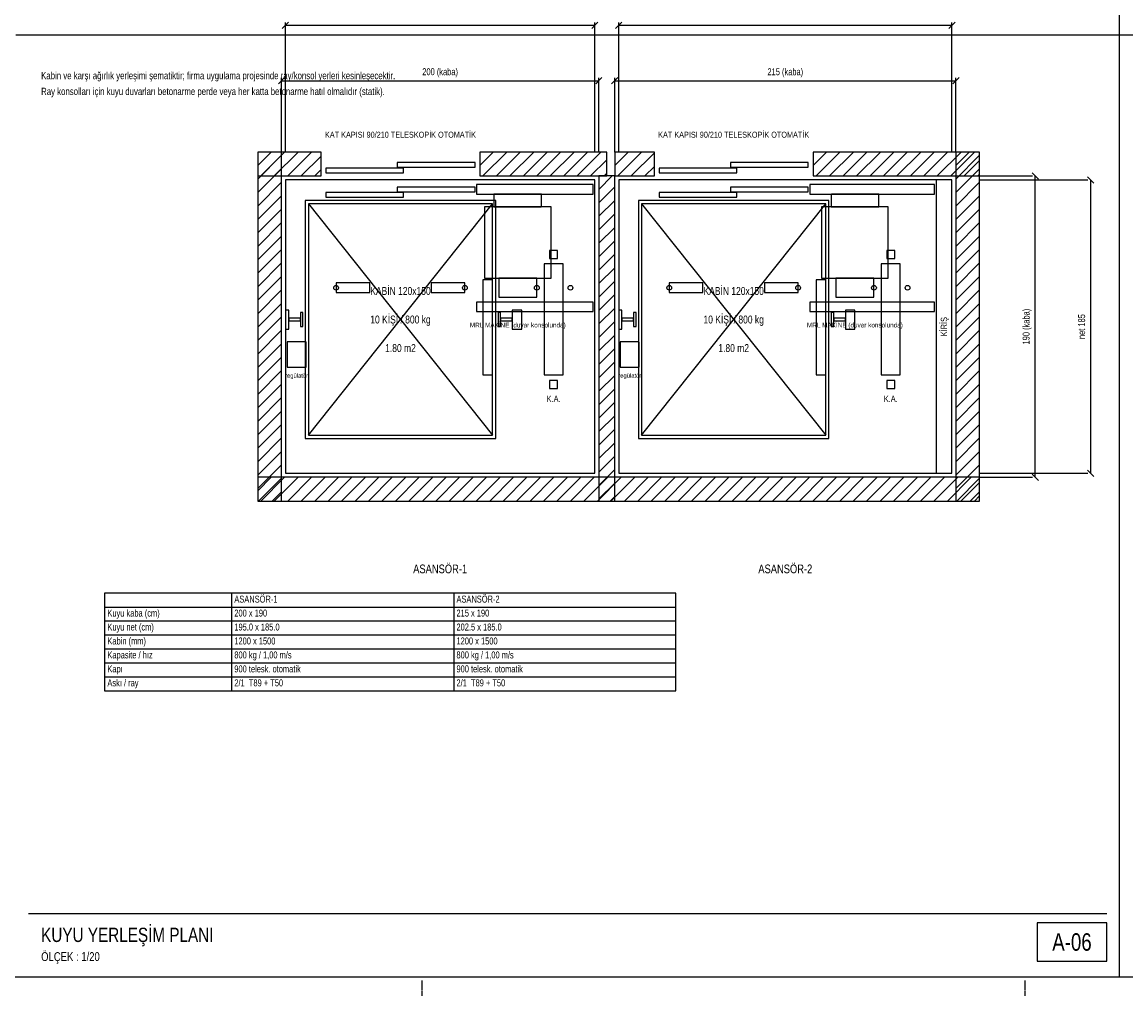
# Model space of a CAD drawing. Header units: centimetres. Extents: x 0 to 12309, y -30 to 2970.
# Tile 10 of 28: x 3270 to 5009, y -30 to 1505. Entities that reach past the tile are written whole.
import ezdxf
from ezdxf.enums import TextEntityAlignment as Align

# ---------------------------------------------------------------- set-up
doc = ezdxf.new("R2010")
doc.units = ezdxf.units.CM
doc.linetypes.add('CENTER', pattern=[5.08, 3.175, -0.635, 0.635, -0.635])
doc.linetypes.add('DASHED', pattern=[1.524, 1.27, -0.254])
for name, color, linetype in [('ASN-ANTET', 4, 'Continuous'), ('ASN-BASLIK', 5, 'Continuous'), ('ASN-CERCEVE', 7, 'Continuous'), ('ASN-DUVAR', 7, 'Continuous'), ('ASN-EKSEN', 8, 'CENTER'), ('ASN-HALAT', 6, 'Continuous'), ('ASN-KA', 30, 'Continuous'), ('ASN-KABIN', 5, 'Continuous'), ('ASN-KAPI', 3, 'Continuous'), ('ASN-KIRIS', 1, 'DASHED'), ('ASN-MOTOR', 6, 'Continuous'), ('ASN-MOTOR-GIZLI', 6, 'DASHED'), ('ASN-OLCU', 3, 'Continuous'), ('ASN-RAY', 1, 'Continuous'), ('ASN-SIVA', 8, 'Continuous'), ('ASN-TABLO', 4, 'Continuous'), ('ASN-TARAMA', 8, 'Continuous'), ('ASN-UYARI', 1, 'Continuous')]:
    doc.layers.add(name, color=color, linetype=linetype)

msp = doc.modelspace()

# ---------------------------------------------------------------- linework, layer by layer
at = {"layer": 'ASN-ANTET'}
msp.add_line((3279.7, 100), (4978.9, 100), dxfattribs=at)
msp.add_lwpolyline([(4868.9, 25), (4978.9, 25), (4978.9, 85), (4868.9, 85)], close=True, dxfattribs=at)
at = {"layer": 'ASN-CERCEVE'}
for p, q in [((4998.9, 0), (4998.9, 2970)), ((3259.7, 1485), (4998.9, 1485)), ((4998.9, 1485), (7791.4, 1485))]:
    msp.add_line(p, q, dxfattribs=at)
for points in [[(0, 0), (12308.9, 0), (12308.9, 2970), (0, 2970)], [(100, 0), (12283.9, 0), (12283.9, 2970), (100, 2970)]]:
    msp.add_lwpolyline(points, close=True, dxfattribs=at)
at = {"layer": 'ASN-DUVAR'}
for points in [[(3640.9, 750), (3678.4, 750), (3678.4, 1300), (3640.9, 1300)], [(3640.9, 1262.5), (3740.9, 1262.5), (3740.9, 1300), (3640.9, 1300)], [(3990.9, 1262.5), (4190.9, 1262.5), (4190.9, 1300), (3990.9, 1300)], [(4203.4, 1262.5), (4265.9, 1262.5), (4265.9, 1300), (4203.4, 1300)], [(4515.9, 1262.5), (4778.4, 1262.5), (4778.4, 1300), (4515.9, 1300)], [(4740.9, 750), (4778.4, 750), (4778.4, 1300), (4740.9, 1300)], [(4178.4, 750), (4203.4, 750), (4203.4, 1262.5), (4178.4, 1262.5)], [(3640.9, 750), (4778.4, 750), (4778.4, 787.5), (3640.9, 787.5)]]:
    msp.add_lwpolyline(points, close=True, dxfattribs=at)
at = {"layer": 'ASN-EKSEN'}
for p, q in [((3900, -30), (3900, -5)), ((4850, -30), (4850, -5))]:
    msp.add_line(p, q, dxfattribs=at)
at = {"layer": 'ASN-HALAT'}
for centre in [(3764.4, 1086.2), (3967.4, 1086.2), (4080.7, 1086.2), (4133.7, 1086.2), (4289.4, 1086.2), (4492.4, 1086.2), (4611.9, 1086.2), (4664.9, 1086.2)]:
    msp.add_circle(centre, 3.75, dxfattribs=at)
at = {"layer": 'ASN-KA'}
for points in [[(4092.2, 948.8), (4122.2, 948.8), (4122.2, 1123.8), (4092.2, 1123.8)], [(4623.4, 948.8), (4653.4, 948.8), (4653.4, 1123.8), (4623.4, 1123.8)]]:
    msp.add_lwpolyline(points, close=True, dxfattribs=at)
at = {"layer": 'ASN-KABIN'}
for p, q in [((3720.9, 853.8), (4010.9, 1218.8)), ((3720.9, 1218.8), (4010.9, 853.8)), ((4245.9, 853.8), (4535.9, 1218.8)), ((4245.9, 1218.8), (4535.9, 853.8))]:
    msp.add_line(p, q, dxfattribs=at)
for points in [[(3715.9, 848.8), (4015.9, 848.8), (4015.9, 1223.8), (3715.9, 1223.8)], [(3720.9, 853.8), (4010.9, 853.8), (4010.9, 1218.8), (3720.9, 1218.8)], [(4240.9, 848.8), (4540.9, 848.8), (4540.9, 1223.8), (4240.9, 1223.8)], [(4245.9, 853.8), (4535.9, 853.8), (4535.9, 1218.8), (4245.9, 1218.8)], [(3995.9, 948.8), (4010.9, 948.8), (4010.9, 1098.8), (3995.9, 1098.8)], [(4520.9, 948.8), (4535.9, 948.8), (4535.9, 1098.8), (4520.9, 1098.8)]]:
    msp.add_lwpolyline(points, close=True, dxfattribs=at)
at = {"layer": 'ASN-KAPI'}
for points in [[(3748.4, 1267.5), (3870.9, 1267.5), (3870.9, 1275), (3748.4, 1275)], [(3860.9, 1276.2), (3983.4, 1276.2), (3983.4, 1283.8), (3860.9, 1283.8)], [(4273.4, 1267.5), (4395.9, 1267.5), (4395.9, 1275), (4273.4, 1275)], [(4385.9, 1276.2), (4508.4, 1276.2), (4508.4, 1283.8), (4385.9, 1283.8)], [(3748.4, 1228.8), (3870.9, 1228.8), (3870.9, 1236.2), (3748.4, 1236.2)], [(3860.9, 1237.5), (3983.4, 1237.5), (3983.4, 1245), (3860.9, 1245)], [(4273.4, 1228.8), (4395.9, 1228.8), (4395.9, 1236.2), (4273.4, 1236.2)], [(4385.9, 1237.5), (4508.4, 1237.5), (4508.4, 1245), (4385.9, 1245)]]:
    msp.add_lwpolyline(points, close=True, dxfattribs=at)
at = {"layer": 'ASN-KIRIS'}
msp.add_lwpolyline([(4709.7, 793.8), (4734.7, 793.8), (4734.7, 1256.2), (4709.7, 1256.2)], close=True, dxfattribs=at)
at = {"layer": 'ASN-MOTOR-GIZLI'}
for points in [[(3985.9, 1233.8), (4169.7, 1233.8), (4169.7, 1248.8), (3985.9, 1248.8)], [(4510.9, 1233.8), (4707.2, 1233.8), (4707.2, 1248.8), (4510.9, 1248.8)], [(4013.2, 1213.8), (4088.2, 1213.8), (4088.2, 1233.8), (4013.2, 1233.8)], [(4544.4, 1213.8), (4619.4, 1213.8), (4619.4, 1233.8), (4544.4, 1233.8)], [(3998.2, 1101.2), (4103.2, 1101.2), (4103.2, 1213.8), (3998.2, 1213.8)], [(4529.4, 1101.2), (4634.4, 1101.2), (4634.4, 1213.8), (4529.4, 1213.8)], [(4020.7, 1071.2), (4080.7, 1071.2), (4080.7, 1101.2), (4020.7, 1101.2)], [(4551.9, 1071.2), (4611.9, 1071.2), (4611.9, 1101.2), (4551.9, 1101.2)], [(3764.4, 1078.8), (3817.4, 1078.8), (3817.4, 1093.8), (3764.4, 1093.8)], [(3914.4, 1078.8), (3967.4, 1078.8), (3967.4, 1093.8), (3914.4, 1093.8)], [(4289.4, 1078.8), (4342.4, 1078.8), (4342.4, 1093.8), (4289.4, 1093.8)], [(4439.4, 1078.8), (4492.4, 1078.8), (4492.4, 1093.8), (4439.4, 1093.8)], [(3985.9, 1048.8), (4169.7, 1048.8), (4169.7, 1063.8), (3985.9, 1063.8)], [(4510.9, 1048.8), (4707.2, 1048.8), (4707.2, 1063.8), (4510.9, 1063.8)], [(3687.2, 961.2), (3717.2, 961.2), (3717.2, 1001.2), (3687.2, 1001.2)], [(4212.2, 961.2), (4242.2, 961.2), (4242.2, 1001.2), (4212.2, 1001.2)]]:
    msp.add_lwpolyline(points, close=True, dxfattribs=at)
at = {"layer": 'ASN-OLCU'}
for p, q in [((3679.7, 1495), (3689.6, 1505)), ((3684.7, 1300), (3684.7, 1504.4)), ((3684.7, 1500), (4172.2, 1500)), ((4167.2, 1495), (4177.1, 1505)), ((4172.2, 1300), (4172.2, 1504.4)), ((4204.7, 1495), (4214.6, 1505)), ((4209.7, 1300), (4209.7, 1504.4)), ((4209.7, 1500), (4734.7, 1500)), ((4729.7, 1495), (4739.6, 1505)), ((4734.7, 1300), (4734.7, 1504.4)), ((3673.5, 1407.5), (3683.4, 1417.5)), ((3678.4, 1300), (3678.4, 1416.9)), ((3678.4, 1412.5), (4178.4, 1412.5)), ((4173.5, 1407.5), (4183.4, 1417.5)), ((4178.4, 1300), (4178.4, 1416.9)), ((4198.5, 1407.5), (4208.4, 1417.5)), ((4203.4, 1300), (4203.4, 1416.9)), ((4203.4, 1412.5), (4740.9, 1412.5)), ((4736, 1407.5), (4745.9, 1417.5)), ((4740.9, 1300), (4740.9, 1416.9)), ((4778.4, 1262.5), (4861.5, 1262.5)), ((4778.4, 1256.2), (4949, 1256.2)), ((4870.9, 1257.5), (4861, 1267.5)), ((4865.9, 787.5), (4865.9, 1262.5)), ((4958.4, 1251.3), (4948.5, 1261.2)), ((4953.4, 793.8), (4953.4, 1256.2)), ((4778.4, 793.8), (4949, 793.8)), ((4778.4, 787.5), (4861.5, 787.5)), ((4870.9, 782.5), (4861, 792.5)), ((4958.4, 788.8), (4948.5, 798.7))]:
    msp.add_line(p, q, dxfattribs=at)
at = {"layer": 'ASN-RAY'}
for points in [[(4100.9, 1132.5), (4113.4, 1132.5), (4113.4, 1145), (4100.9, 1145)], [(4632.2, 1132.5), (4644.7, 1132.5), (4644.7, 1145), (4632.2, 1145)], [(3684.7, 1021.2), (3689.9, 1021.2), (3689.9, 1051.2), (3684.7, 1051.2)], [(3708.2, 1025.1), (3712.2, 1025.1), (3712.2, 1047.4), (3708.2, 1047.4)], [(4019.7, 1025.1), (4023.7, 1025.1), (4023.7, 1047.4), (4019.7, 1047.4)], [(4041.9, 1021.2), (4056.9, 1021.2), (4056.9, 1051.2), (4041.9, 1051.2)], [(4209.7, 1021.2), (4214.9, 1021.2), (4214.9, 1051.2), (4209.7, 1051.2)], [(4233.2, 1025.1), (4237.2, 1025.1), (4237.2, 1047.4), (4233.2, 1047.4)], [(4544.7, 1025.1), (4548.7, 1025.1), (4548.7, 1047.4), (4544.7, 1047.4)], [(4566.9, 1021.2), (4581.9, 1021.2), (4581.9, 1051.2), (4566.9, 1051.2)], [(3689.9, 1034.2), (3708.2, 1034.2), (3708.2, 1038.2), (3689.9, 1038.2)], [(4023.7, 1034.2), (4041.9, 1034.2), (4041.9, 1038.2), (4023.7, 1038.2)], [(4214.9, 1034.2), (4233.2, 1034.2), (4233.2, 1038.2), (4214.9, 1038.2)], [(4548.7, 1034.2), (4566.9, 1034.2), (4566.9, 1038.2), (4548.7, 1038.2)], [(4100.9, 927.5), (4113.4, 927.5), (4113.4, 940), (4100.9, 940)], [(4632.2, 927.5), (4644.7, 927.5), (4644.7, 940), (4632.2, 940)]]:
    msp.add_lwpolyline(points, close=True, dxfattribs=at)
at = {"layer": 'ASN-SIVA'}
for points in [[(3684.7, 793.8), (4172.2, 793.8), (4172.2, 1256.2), (3684.7, 1256.2)], [(4209.7, 793.8), (4734.7, 793.8), (4734.7, 1256.2), (4209.7, 1256.2)]]:
    msp.add_lwpolyline(points, close=True, dxfattribs=at)
at = {"layer": 'ASN-TABLO'}
for p, q in [((3599.7, 605), (3599.7, 451)), ((3949.7, 605), (3949.7, 451)), ((3399.7, 583), (4299.7, 583)), ((3399.7, 561), (4299.7, 561)), ((3399.7, 539), (4299.7, 539)), ((3399.7, 517), (4299.7, 517)), ((3399.7, 495), (4299.7, 495)), ((3399.7, 473), (4299.7, 473))]:
    msp.add_line(p, q, dxfattribs=at)
msp.add_lwpolyline([(3399.7, 451), (4299.7, 451), (4299.7, 605), (3399.7, 605)], close=True, dxfattribs=at)
at = {"layer": 'ASN-TARAMA'}
for p, q in [((3640.9, 1278.8), (3662.1, 1300)), ((3640.9, 1278.8), (3662.1, 1300)), ((3640.9, 1257.6), (3678.4, 1295.1)), ((3645.8, 1262.5), (3683.3, 1300)), ((3667, 1262.5), (3704.5, 1300)), ((3688.3, 1262.5), (3725.8, 1300)), ((3709.5, 1262.5), (3740.9, 1293.9)), ((3990.9, 1278.8), (4012.1, 1300)), ((3995.8, 1262.5), (4033.3, 1300)), ((4017, 1262.5), (4054.5, 1300)), ((4038.3, 1262.5), (4075.8, 1300)), ((4059.5, 1262.5), (4097, 1300)), ((4080.7, 1262.5), (4118.2, 1300)), ((4101.9, 1262.5), (4139.4, 1300)), ((4123.1, 1262.5), (4160.6, 1300)), ((4144.3, 1262.5), (4181.8, 1300)), ((4165.5, 1262.5), (4190.9, 1287.9)), ((4203.4, 1278.8), (4224.6, 1300)), ((4208.3, 1262.5), (4245.8, 1300)), ((4229.5, 1262.5), (4265.9, 1298.9)), ((4515.9, 1278.8), (4537.1, 1300)), ((4520.8, 1262.5), (4558.3, 1300)), ((4542, 1262.5), (4579.5, 1300)), ((4563.3, 1262.5), (4600.8, 1300)), ((4584.5, 1262.5), (4622, 1300)), ((4605.7, 1262.5), (4643.2, 1300)), ((4626.9, 1262.5), (4664.4, 1300)), ((4648.1, 1262.5), (4685.6, 1300)), ((4669.3, 1262.5), (4706.8, 1300)), ((4690.5, 1262.5), (4728, 1300)), ((4711.7, 1262.5), (4749.2, 1300)), ((4733, 1262.5), (4770.5, 1300)), ((4740.9, 1278.8), (4762.1, 1300)), ((4740.9, 1257.6), (4778.4, 1295.1)), ((3640.9, 1236.4), (3678.4, 1273.9)), ((3730.7, 1262.5), (3740.9, 1272.7)), ((4250.8, 1262.5), (4265.9, 1277.6)), ((4740.9, 1236.4), (4778.4, 1273.9)), ((4754.2, 1262.5), (4778.4, 1286.7)), ((3640.9, 1215.1), (3678.4, 1252.6)), ((4178.4, 1241.3), (4199.6, 1262.5)), ((4186.7, 1262.5), (4190.9, 1266.7)), ((4740.9, 1215.1), (4778.4, 1252.6)), ((4775.4, 1262.5), (4778.4, 1265.5)), ((4178.4, 1220.1), (4203.4, 1245.1)), ((3640.9, 1193.9), (3678.4, 1231.4)), ((4178.4, 1198.9), (4203.4, 1223.9)), ((4740.9, 1193.9), (4778.4, 1231.4)), ((3640.9, 1172.7), (3678.4, 1210.2)), ((4178.4, 1177.6), (4203.4, 1202.6)), ((4740.9, 1172.7), (4778.4, 1210.2)), ((3640.9, 1151.5), (3678.4, 1189)), ((4740.9, 1151.5), (4778.4, 1189)), ((3640.9, 1130.3), (3678.4, 1167.8)), ((4178.4, 1156.4), (4203.4, 1181.4)), ((4740.9, 1130.3), (4778.4, 1167.8)), ((4178.4, 1135.2), (4203.4, 1160.2)), ((3640.9, 1109.1), (3678.4, 1146.6)), ((4178.4, 1114), (4203.4, 1139)), ((4740.9, 1109.1), (4778.4, 1146.6)), ((3640.9, 1087.9), (3678.4, 1125.4)), ((4178.4, 1092.8), (4203.4, 1117.8)), ((4740.9, 1087.9), (4778.4, 1125.4)), ((3640.9, 1066.7), (3678.4, 1104.2)), ((4178.4, 1071.6), (4203.4, 1096.6)), ((4740.9, 1066.7), (4778.4, 1104.2)), ((3640.9, 1045.4), (3678.4, 1082.9)), ((4740.9, 1045.4), (4778.4, 1082.9)), ((3640.9, 1024.2), (3678.4, 1061.7)), ((4178.4, 1050.4), (4203.4, 1075.4)), ((4740.9, 1024.2), (4778.4, 1061.7)), ((4178.4, 1029.2), (4203.4, 1054.2)), ((3640.9, 1003), (3678.4, 1040.5)), ((4178.4, 1007.9), (4203.4, 1032.9)), ((4740.9, 1003), (4778.4, 1040.5)), ((3640.9, 981.8), (3678.4, 1019.3)), ((4178.4, 986.7), (4203.4, 1011.7)), ((4740.9, 981.8), (4778.4, 1019.3)), ((3640.9, 960.6), (3678.4, 998.1)), ((4740.9, 960.6), (4778.4, 998.1)), ((3640.9, 939.4), (3678.4, 976.9)), ((4178.4, 965.5), (4203.4, 990.5)), ((4740.9, 939.4), (4778.4, 976.9)), ((4178.4, 944.3), (4203.4, 969.3)), ((3640.9, 918.2), (3678.4, 955.7)), ((4178.4, 923.1), (4203.4, 948.1)), ((4740.9, 918.2), (4778.4, 955.7)), ((3640.9, 897), (3678.4, 934.5)), ((4178.4, 901.9), (4203.4, 926.9)), ((4740.9, 897), (4778.4, 934.5)), ((3640.9, 875.7), (3678.4, 913.2)), ((4178.4, 880.7), (4203.4, 905.7)), ((4740.9, 875.7), (4778.4, 913.2)), ((3640.9, 854.5), (3678.4, 892)), ((4740.9, 854.5), (4778.4, 892)), ((3640.9, 833.3), (3678.4, 870.8)), ((4178.4, 859.5), (4203.4, 884.5)), ((4740.9, 833.3), (4778.4, 870.8)), ((4178.4, 838.2), (4203.4, 863.2)), ((3640.9, 812.1), (3678.4, 849.6)), ((4178.4, 817), (4203.4, 842)), ((4740.9, 812.1), (4778.4, 849.6)), ((3640.9, 790.9), (3678.4, 828.4)), ((4178.4, 795.8), (4203.4, 820.8)), ((4740.9, 790.9), (4778.4, 828.4)), ((3640.9, 769.7), (3678.4, 807.2)), ((4740.9, 769.7), (4778.4, 807.2)), ((3640.9, 766.3), (3662.1, 787.5)), ((3642.4, 750), (3678.4, 786)), ((3645.8, 750), (3683.3, 787.5)), ((3667, 750), (3704.5, 787.5)), ((3688.3, 750), (3725.8, 787.5)), ((3709.5, 750), (3747, 787.5)), ((3730.7, 750), (3768.2, 787.5)), ((3751.9, 750), (3789.4, 787.5)), ((3773.1, 750), (3810.6, 787.5)), ((3794.3, 750), (3831.8, 787.5)), ((3815.5, 750), (3853, 787.5)), ((3836.7, 750), (3874.2, 787.5)), ((3858, 750), (3895.5, 787.5)), ((3879.2, 750), (3916.7, 787.5)), ((3900.4, 750), (3937.9, 787.5)), ((3921.6, 750), (3959.1, 787.5)), ((3942.8, 750), (3980.3, 787.5)), ((3964, 750), (4001.5, 787.5)), ((3985.2, 750), (4022.7, 787.5)), ((4006.5, 750), (4044, 787.5)), ((4027.7, 750), (4065.2, 787.5)), ((4048.9, 750), (4086.4, 787.5)), ((4070.1, 750), (4107.6, 787.5)), ((4091.3, 750), (4128.8, 787.5)), ((4112.5, 750), (4150, 787.5)), ((4133.7, 750), (4171.2, 787.5)), ((4154.9, 750), (4192.4, 787.5)), ((4176.2, 750), (4213.7, 787.5)), ((4178.4, 774.6), (4203.4, 799.6)), ((4197.4, 750), (4234.9, 787.5)), ((4218.6, 750), (4256.1, 787.5)), ((4239.8, 750), (4277.3, 787.5)), ((4261, 750), (4298.5, 787.5)), ((4282.2, 750), (4319.7, 787.5)), ((4303.4, 750), (4340.9, 787.5)), ((4324.6, 750), (4362.1, 787.5)), ((4345.9, 750), (4383.4, 787.5)), ((4367.1, 750), (4404.6, 787.5)), ((4388.3, 750), (4425.8, 787.5)), ((4409.5, 750), (4447, 787.5)), ((4430.7, 750), (4468.2, 787.5)), ((4451.9, 750), (4489.4, 787.5)), ((4473.1, 750), (4510.6, 787.5)), ((4494.4, 750), (4531.9, 787.5)), ((4515.6, 750), (4553.1, 787.5)), ((4536.8, 750), (4574.3, 787.5)), ((4558, 750), (4595.5, 787.5)), ((4579.2, 750), (4616.7, 787.5)), ((4600.4, 750), (4637.9, 787.5)), ((4621.6, 750), (4659.1, 787.5)), ((4642.8, 750), (4680.3, 787.5)), ((4664.1, 750), (4701.6, 787.5)), ((4685.3, 750), (4722.8, 787.5)), ((4706.5, 750), (4744, 787.5)), ((4727.7, 750), (4765.2, 787.5)), ((4742.4, 750), (4778.4, 786)), ((4178.4, 753.4), (4203.4, 778.4)), ((4748.9, 750), (4778.4, 779.5)), ((3663.7, 750), (3678.4, 764.7)), ((4196.2, 750), (4203.4, 757.2)), ((4763.7, 750), (4778.4, 764.7)), ((4770.1, 750), (4778.4, 758.3))]:
    msp.add_line(p, q, dxfattribs=at)

# ---------------------------------------------------------------- texts
at = {"layer": 'ASN-ANTET', "width": 0.8}
msp.add_text('A-06', height=27.5, dxfattribs=at).set_placement((4923.9, 55), align=Align.MIDDLE_CENTER)
msp.add_text('ÖLÇEK : 1/20', height=14, dxfattribs=at).set_placement((3299.7, 25))
at = {"layer": 'ASN-BASLIK', "width": 0.8}
for s, p in [('ASANSÖR-1', (3928.4, 650)), ('ASANSÖR-2', (4472.2, 650))]:
    msp.add_text(s, height=13.75, dxfattribs=at).set_placement(p, align=Align.TOP_CENTER)
for s, height, p in [('ASANSÖR-1', 11, (3604.1, 590)), ('ASANSÖR-2', 11, (3954.1, 590)), ('KUYU YERLEŞİM PLANI', 22.5, (3299.7, 55))]:
    msp.add_text(s, height=height, dxfattribs=at).set_placement(p)
at = {"layer": 'ASN-KA', "width": 0.8}
for p in [(4107.2, 916.2), (4638.4, 916.2)]:
    msp.add_text('K.A.', height=10, dxfattribs=at).set_placement(p, align=Align.TOP_CENTER)
at = {"layer": 'ASN-KABIN', "width": 0.8}
for s, p in [('KABİN 120x150', (3865.9, 1081.2)), ('KABİN 120x150', (4390.9, 1081.2)), ('10 KİŞİ / 800 kg', (3865.9, 1036.2)), ('10 KİŞİ / 800 kg', (4390.9, 1036.2)), ('1.80 m2', (3865.9, 991.2)), ('1.80 m2', (4390.9, 991.2))]:
    msp.add_text(s, height=12.5, dxfattribs=at).set_placement(p, align=Align.MIDDLE_CENTER)
at = {"layer": 'ASN-KAPI', "width": 0.8}
for p in [(3865.9, 1320), (4390.9, 1320)]:
    msp.add_text('KAT KAPISI 90/210 TELESKOPİK OTOMATİK', height=9.375, dxfattribs=at).set_placement(p, align=Align.BOTTOM_CENTER)
at = {"layer": 'ASN-KIRIS', "width": 0.8}
msp.add_text('KİRİŞ', height=10, rotation=90, dxfattribs=at).set_placement((4722.2, 1025), align=Align.MIDDLE_CENTER)
at = {"layer": 'ASN-MOTOR', "width": 0.8}
for s, height, p in [('MRL MAKİNE (duvar konsolunda)', 7.5, (4050.7, 1031.2)), ('MRL MAKİNE (duvar konsolunda)', 7.5, (4581.9, 1031.2)), ('regülatör', 6.88, (3702.2, 951.2)), ('regülatör', 6.88, (4227.2, 951.2))]:
    msp.add_text(s, height=height, dxfattribs=at).set_placement(p, align=Align.TOP_CENTER)
at = {"layer": 'ASN-OLCU', "width": 0.8}
for s, p in [('200 (kaba)', (3928.4, 1418)), ('215 (kaba)', (4472.2, 1418))]:
    msp.add_text(s, height=11, dxfattribs=at).set_placement(p, align=Align.BOTTOM_CENTER)
for s, p in [('190 (kaba)', (4860.4, 1025)), ('net 185', (4947.9, 1025))]:
    msp.add_text(s, height=11, rotation=90, dxfattribs=at).set_placement(p, align=Align.BOTTOM_CENTER)
at = {"layer": 'ASN-TABLO', "width": 0.8}
for s, p in [('Kuyu kaba (cm)', (3404.1, 568)), ('200 x 190', (3604.1, 568)), ('215 x 190', (3954.1, 568)), ('Kuyu net (cm)', (3404.1, 546)), ('195.0 x 185.0', (3604.1, 546)), ('202.5 x 185.0', (3954.1, 546)), ('Kabin (mm)', (3404.1, 524)), ('1200 x 1500', (3604.1, 524)), ('1200 x 1500', (3954.1, 524)), ('Kapasite / hız', (3404.1, 502)), ('800 kg / 1,00 m/s', (3604.1, 502)), ('800 kg / 1,00 m/s', (3954.1, 502)), ('Kapı', (3404.1, 480)), ('900 telesk. otomatik', (3604.1, 480)), ('900 telesk. otomatik', (3954.1, 480)), ('Askı / ray', (3404.1, 458)), ('2/1  T89 + T50', (3604.1, 458)), ('2/1  T89 + T50', (3954.1, 458))]:
    msp.add_text(s, height=11, dxfattribs=at).set_placement(p)
at = {"layer": 'ASN-UYARI', "width": 0.8}
for s, p in [('Kabin ve karşı ağırlık yerleşimi şematiktir; firma uygulama projesinde ray/konsol yerleri kesinleşecektir.', (3299.7, 1415)), ('Ray konsolları için kuyu duvarları betonarme perde veya her katta betonarme hatıl olmalıdır (statik).', (3299.7, 1390))]:
    msp.add_text(s, height=11.5, dxfattribs=at).set_placement(p)

doc.saveas('drawing.dxf')
